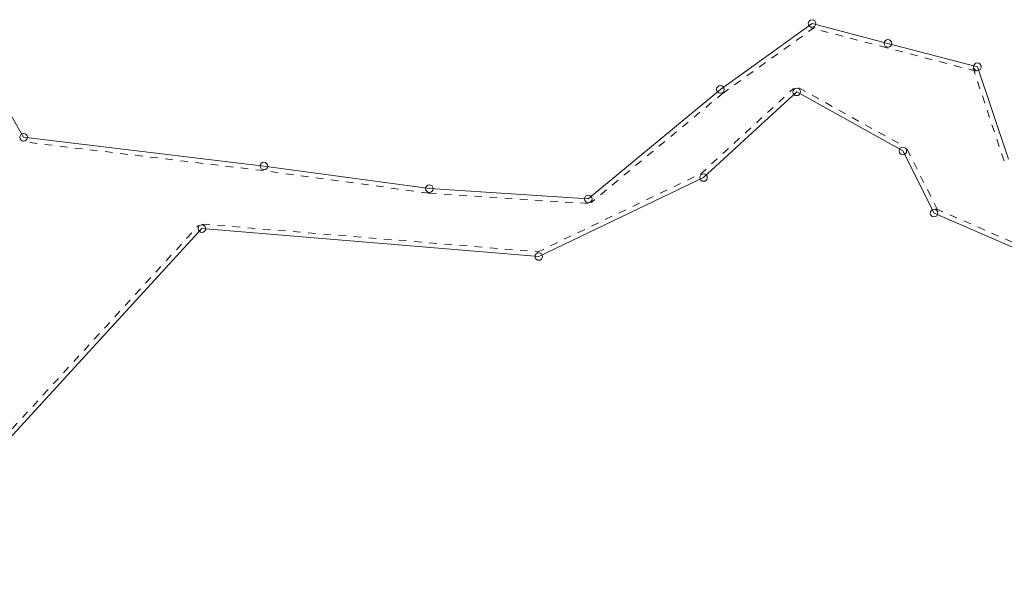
# Model space of a CAD drawing. Header units: metres. Extents: x 8374691 to 8380066, y 5527632 to 5531540.
# Tile 153 of 171: x 8378474 to 8378539, y 5528071 to 5528108. Entities that reach past the tile are written whole.
import ezdxf

# ---------------------------------------------------------------- set-up
doc = ezdxf.new("R2010")
doc.units = ezdxf.units.M
doc.header["$MEASUREMENT"] = 0
doc.linetypes.add('0.5_0.5', pattern=[1, 0.5, -0.5])
doc.linetypes.add('219-500', pattern=[0])
doc.layers.get('0').update_dxf_attribs({"color": 2, "linetype": 'CONTINUOUS', "lineweight": 5})
for name, color, linetype in [('202-punkt graniczny', 7, 'CONTINUOUS'), ('218-Granica użytku po granicy działki', 7, 'CONTINUOUS'), ('219-działka ewidencyjna', 7, 'CONTINUOUS')]:
    doc.layers.add(name, color=color, linetype=linetype)

# ---------------------------------------------------------------- blocks, each defined once
blk = doc.blocks.new('202')
at = {"color": 0, "linetype": 'Continuous', "lineweight": 0}
blk.add_circle((0, 0), 0.25, dxfattribs=at)

msp = doc.modelspace()

# ---------------------------------------------------------------- linework, layer by layer
at = {"layer": '218-Granica użytku po granicy działki', "color": 3, "linetype": '0.5_0.5', "lineweight": 18}
for p, q in [((8378526.5352, 5528107.4364), (8378520.4952, 5528103.0964)), ((8378531.2841, 5528106.0799), (8378526.2841, 5528107.3899)), ((8378526.2841, 5528107.3899), (8378526.2841, 5528107.3899)), ((8378526.2841, 5528107.3899), (8378526.2841, 5528107.3899)), ((8378526.5352, 5528107.4364), (8378526.5352, 5528107.4364)), ((8378526.5352, 5528107.4364), (8378526.5352, 5528107.4364)), ((8378537.1741, 5528104.5399), (8378531.2841, 5528106.0799)), ((8378531.2841, 5528106.0799), (8378531.2841, 5528106.0799)), ((8378531.2841, 5528106.0799), (8378531.2841, 5528106.0799)), ((8378531.2841, 5528106.0799), (8378531.2841, 5528106.0799)), ((8378531.2841, 5528106.0799), (8378531.2841, 5528106.0799)), ((8378539.0056, 5528098.6446), (8378536.9656, 5528104.7346)), ((8378536.9656, 5528104.7346), (8378536.9656, 5528104.7346)), ((8378536.9656, 5528104.7346), (8378536.9656, 5528104.7346)), ((8378537.1741, 5528104.5399), (8378537.1741, 5528104.5399)), ((8378537.1741, 5528104.5399), (8378537.1741, 5528104.5399)), ((8378519.0072, 5528097.7608), (8378525.1472, 5528103.4008)), ((8378525.1472, 5528103.4008), (8378525.1472, 5528103.4008)), ((8378525.1472, 5528103.4008), (8378525.1472, 5528103.4008)), ((8378525.4958, 5528103.4422), (8378525.4958, 5528103.4422)), ((8378525.4958, 5528103.4422), (8378525.4958, 5528103.4422)), ((8378525.4958, 5528103.4422), (8378532.4858, 5528099.5522)), ((8378520.5114, 5528103.109), (8378511.8114, 5528095.899)), ((8378520.4952, 5528103.0964), (8378520.4952, 5528103.0964)), ((8378520.4952, 5528103.0964), (8378520.4952, 5528103.0964)), ((8378520.5114, 5528103.109), (8378520.5114, 5528103.109)), ((8378520.5114, 5528103.109), (8378520.5114, 5528103.109)), ((8378490.2143, 5528097.9921), (8378474.3843, 5528099.8921)), ((8378474.3843, 5528099.8921), (8378474.3843, 5528099.8921)), ((8378474.3843, 5528099.8921), (8378474.3843, 5528099.8921)), ((8378532.4858, 5528099.5522), (8378532.4858, 5528099.5522)), ((8378532.4858, 5528099.5522), (8378532.4858, 5528099.5522)), ((8378532.6079, 5528099.425), (8378532.6079, 5528099.425)), ((8378532.6079, 5528099.425), (8378532.6079, 5528099.425)), ((8378532.6079, 5528099.425), (8378534.6679, 5528095.335)), ((8378539.0056, 5528098.6446), (8378539.0056, 5528098.6446)), ((8378539.0056, 5528098.6446), (8378539.0056, 5528098.6446)), ((8378501.1095, 5528096.5127), (8378490.2095, 5528097.9927)), ((8378490.2095, 5528097.9927), (8378490.2095, 5528097.9927)), ((8378490.2095, 5528097.9927), (8378490.2095, 5528097.9927)), ((8378490.2143, 5528097.9921), (8378490.2143, 5528097.9921)), ((8378490.2143, 5528097.9921), (8378490.2143, 5528097.9921)), ((8378508.2304, 5528092.6106), (8378519.0804, 5528097.8106)), ((8378519.0072, 5528097.7608), (8378519.0072, 5528097.7608)), ((8378519.0072, 5528097.7608), (8378519.0072, 5528097.7608)), ((8378519.0804, 5528097.8106), (8378519.0804, 5528097.8106)), ((8378519.0804, 5528097.8106), (8378519.0804, 5528097.8106)), ((8378501.1095, 5528096.5127), (8378501.1095, 5528096.5127)), ((8378501.1095, 5528096.5127), (8378501.1095, 5528096.5127)), ((8378511.6005, 5528095.8306), (8378501.1305, 5528096.5106)), ((8378501.1305, 5528096.5106), (8378501.1305, 5528096.5106)), ((8378501.1305, 5528096.5106), (8378501.1305, 5528096.5106)), ((8378511.6005, 5528095.8306), (8378511.6005, 5528095.8306)), ((8378511.6005, 5528095.8306), (8378511.6005, 5528095.8306)), ((8378511.8114, 5528095.899), (8378511.8114, 5528095.899)), ((8378511.8114, 5528095.899), (8378511.8114, 5528095.899)), ((8378534.5194, 5528095.4754), (8378534.5194, 5528095.4754)), ((8378534.5194, 5528095.4754), (8378534.5194, 5528095.4754)), ((8378534.5194, 5528095.4754), (8378553.0494, 5528087.4454)), ((8378534.6679, 5528095.335), (8378534.6679, 5528095.335)), ((8378534.6679, 5528095.335), (8378534.6679, 5528095.335)), ((8378464.8789, 5528071.4228), (8378485.9489, 5528094.3828)), ((8378485.9489, 5528094.3828), (8378485.9489, 5528094.3828)), ((8378485.9489, 5528094.3828), (8378485.9489, 5528094.3828)), ((8378486.1949, 5528094.4791), (8378486.1949, 5528094.4791)), ((8378486.1949, 5528094.4791), (8378486.1949, 5528094.4791)), ((8378486.1949, 5528094.4791), (8378508.3849, 5528092.6391)), ((8378508.2304, 5528092.6106), (8378508.2304, 5528092.6106)), ((8378508.2304, 5528092.6106), (8378508.2304, 5528092.6106)), ((8378508.3849, 5528092.6391), (8378508.3849, 5528092.6391)), ((8378508.3849, 5528092.6391), (8378508.3849, 5528092.6391))]:
    msp.add_line(p, q, dxfattribs=at)
at = {"layer": '219-działka ewidencyjna', "color": 7, "linetype": '219-500', "lineweight": 18, "flags": 128}
for points in [[(8378526.36, 5528107.68), (8378520.32, 5528103.34)], [(8378531.36, 5528106.37), (8378526.36, 5528107.68)], [(8378537.25, 5528104.83), (8378531.36, 5528106.37)], [(8378539.29, 5528098.74), (8378537.25, 5528104.83)], [(8378520.32, 5528103.34), (8378511.62, 5528096.13)], [(8378474.42, 5528100.19), (8378472.77, 5528103.05)], [(8378525.35, 5528103.18), (8378519.21, 5528097.54)], [(8378532.34, 5528099.29), (8378525.35, 5528103.18)], [(8378490.25, 5528098.29), (8378474.42, 5528100.19)], [(8378534.4, 5528095.2), (8378532.34, 5528099.29)], [(8378501.15, 5528096.81), (8378490.25, 5528098.29)], [(8378519.21, 5528097.54), (8378508.36, 5528092.34)], [(8378511.62, 5528096.13), (8378501.15, 5528096.81)], [(8378552.93, 5528087.17), (8378534.4, 5528095.2)], [(8378486.17, 5528094.18), (8378465.1, 5528071.22)], [(8378508.36, 5528092.34), (8378486.17, 5528094.18)]]:
    msp.add_lwpolyline(points, dxfattribs=at)

# ---------------------------------------------------------------- block references
at = {"layer": '202-punkt graniczny', "color": 7, "linetype": 'Continuous', "lineweight": 18}
for p in [(8378526.36, 5528107.68), (8378531.36, 5528106.37), (8378537.25, 5528104.83), (8378520.32, 5528103.34), (8378525.35, 5528103.18), (8378474.42, 5528100.19), (8378532.34, 5528099.29), (8378490.25, 5528098.29), (8378519.21, 5528097.54), (8378501.15, 5528096.81), (8378511.62, 5528096.13), (8378534.4, 5528095.2), (8378486.17, 5528094.18), (8378508.36, 5528092.34)]:
    msp.add_blockref('202', p, dxfattribs=at)

doc.saveas('drawing.dxf')
